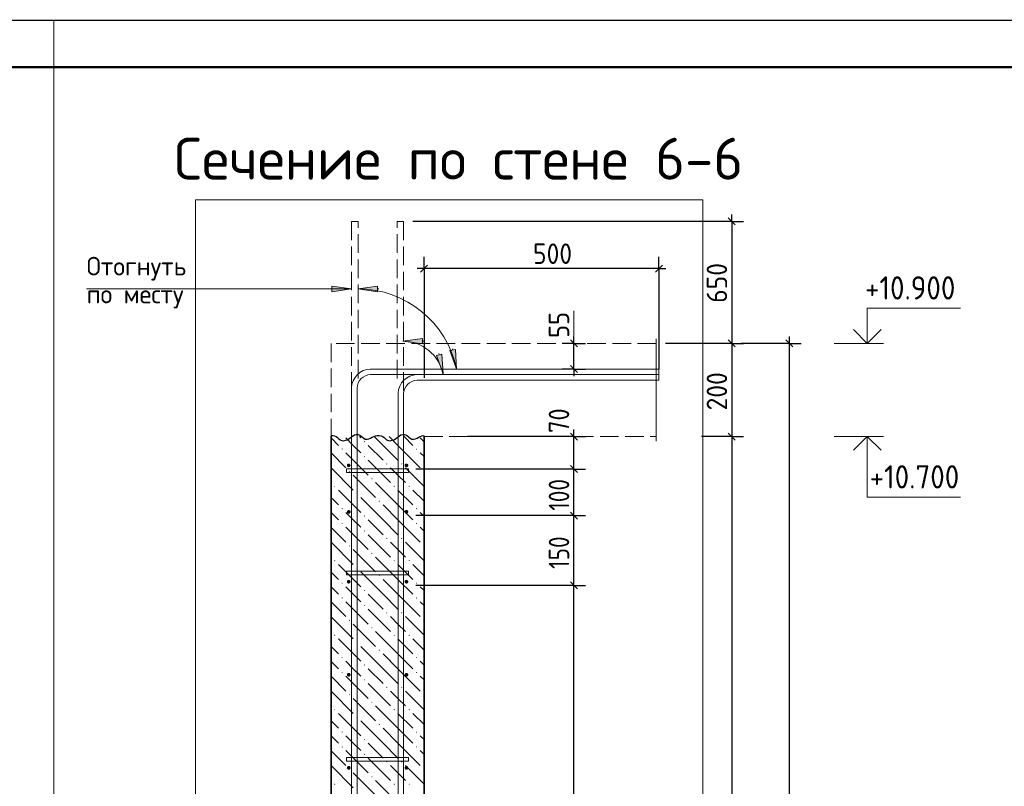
# Model space of a CAD drawing. Header units: millimetres. Extents: x 0 to 50400, y -12 to 35652.
# Tile 19 of 21: x 24662 to 37356, y 25768 to 35652. Entities that reach past the tile are written whole.
import ezdxf

# ---------------------------------------------------------------- set-up
doc = ezdxf.new("R2010")
doc.units = ezdxf.units.MM
doc.linetypes.add('______2', pattern=[324, 240, -84])
for name, color, linetype, lineweight in [('Standard', 7, 'Continuous', 25), ('ЖБ Перекрытие верхний уровень', 7, 'Continuous', 35), ('ЖБ Стена верхний уровень', 7, 'Continuous', 35), ('Заголовок чертежа', 7, 'Continuous', 25), ('Позиционная метка диаметр_ шаг', 7, 'Continuous', 13), ('Примечания', 7, 'Continuous', 13)]:
    doc.layers.add(name, color=color, linetype=linetype, lineweight=lineweight)
doc.layers.add('Размерная выноска', color=7, linetype='Continuous')
for name, color, linetype, true_color in [('Стена фоновая арматура У1', 7, '______2', 0xa0a0a0), ('Стена фоновая арматура Х1', 7, '______2', 0xa0a0a0), ('Стена фоновая затяжка С-обр.', 7, '______2', 0xa0a0a0)]:
    doc.layers.add(name, color=color, linetype=linetype, true_color=true_color)
doc.styles.add('ISOCPEUR', font='txt')

msp = doc.modelspace()

# ---------------------------------------------------------------- hatches: boundary and pattern name
at = {"layer": 'ЖБ Стена верхний уровень', "linetype": 'Continuous', "lineweight": 18, "transparency": 33554687}
for points in [[(29099, 30212), (29107, 30220), (29115, 30212), (29107, 30204)], [(28811, 30116), (28819, 30124), (28827, 30116), (28819, 30108)], [(29771, 30116), (29779, 30124), (29787, 30116), (29779, 30108)], [(29099, 30020), (29107, 30028), (29115, 30020), (29107, 30012)], [(28907, 29828), (28915, 29836), (28923, 29828), (28915, 29820)], [(29387, 29924), (29395, 29932), (29403, 29924), (29395, 29916)], [(29579, 29924), (29587, 29932), (29595, 29924), (29587, 29916)], [(29867, 29828), (29875, 29836), (29876, 29835), (29876, 29821), (29875, 29820)], [(29195, 29732), (29203, 29740), (29211, 29732), (29203, 29724)], [(28715, 29636), (28723, 29644), (28731, 29636), (28723, 29628)], [(29483, 29636), (29491, 29644), (29499, 29636), (29491, 29628)], [(29675, 29636), (29683, 29644), (29691, 29636), (29683, 29628)], [(29003, 29540), (29011, 29548), (29019, 29540), (29011, 29532)], [(29291, 29444), (29299, 29452), (29307, 29444), (29299, 29436)], [(28811, 29348), (28819, 29356), (28827, 29348), (28819, 29340)], [(29771, 29348), (29779, 29356), (29787, 29348), (29779, 29340)], [(29099, 29252), (29107, 29260), (29115, 29252), (29107, 29244)], [(28811, 29156), (28819, 29164), (28827, 29156), (28819, 29148)], [(29771, 29156), (29779, 29164), (29787, 29156), (29779, 29148)], [(29099, 29060), (29107, 29068), (29115, 29060), (29107, 29052)], [(29387, 28964), (29395, 28972), (29403, 28964), (29395, 28956)], [(29579, 28964), (29587, 28972), (29595, 28964), (29587, 28956)], [(28907, 28868), (28915, 28876), (28923, 28868), (28915, 28860)], [(29867, 28868), (29875, 28876), (29876, 28875), (29876, 28861), (29875, 28860)], [(29195, 28772), (29203, 28780), (29211, 28772), (29203, 28764)], [(28715, 28676), (28723, 28684), (28731, 28676), (28723, 28668)], [(29003, 28580), (29011, 28588), (29019, 28580), (29011, 28572)], [(29483, 28676), (29491, 28684), (29499, 28676), (29491, 28668)], [(29675, 28676), (29683, 28684), (29691, 28676), (29683, 28668)], [(29291, 28484), (29299, 28492), (29307, 28484), (29299, 28476)], [(28811, 28388), (28819, 28396), (28827, 28388), (28819, 28380)], [(29771, 28388), (29779, 28396), (29787, 28388), (29779, 28380)], [(28811, 28196), (28819, 28204), (28827, 28196), (28819, 28188)], [(29099, 28292), (29107, 28300), (29115, 28292), (29107, 28284)], [(29771, 28196), (29779, 28204), (29787, 28196), (29779, 28188)], [(29099, 28100), (29107, 28108), (29115, 28100), (29107, 28092)], [(29387, 28004), (29395, 28012), (29403, 28004), (29395, 27996)], [(29579, 28004), (29587, 28012), (29595, 28004), (29587, 27996)], [(28907, 27908), (28915, 27916), (28923, 27908), (28915, 27900)], [(29195, 27812), (29203, 27820), (29211, 27812), (29203, 27804)], [(29867, 27908), (29875, 27916), (29876, 27915), (29876, 27901), (29875, 27900)], [(28715, 27716), (28723, 27724), (28731, 27716), (28723, 27708)], [(29483, 27716), (29491, 27724), (29499, 27716), (29491, 27708)], [(29675, 27716), (29683, 27724), (29691, 27716), (29683, 27708)], [(29003, 27620), (29011, 27628), (29019, 27620), (29011, 27612)], [(28811, 27428), (28819, 27436), (28827, 27428), (28819, 27420)], [(29291, 27524), (29299, 27532), (29307, 27524), (29299, 27516)], [(29771, 27428), (29779, 27436), (29787, 27428), (29779, 27420)], [(29099, 27332), (29107, 27340), (29115, 27332), (29107, 27324)], [(28811, 27236), (28819, 27244), (28827, 27236), (28819, 27228)], [(29771, 27236), (29779, 27244), (29787, 27236), (29779, 27228)], [(29099, 27140), (29107, 27148), (29115, 27140), (29107, 27132)], [(29387, 27044), (29395, 27052), (29403, 27044), (29395, 27036)], [(29579, 27044), (29587, 27052), (29595, 27044), (29587, 27036)], [(28907, 26948), (28915, 26956), (28923, 26948), (28915, 26940)], [(29867, 26948), (29875, 26956), (29876, 26955), (29876, 26941), (29875, 26940)], [(29195, 26852), (29203, 26860), (29211, 26852), (29203, 26844)], [(28715, 26756), (28723, 26764), (28731, 26756), (28723, 26748)], [(29003, 26660), (29011, 26668), (29019, 26660), (29011, 26652)], [(29483, 26756), (29491, 26764), (29499, 26756), (29491, 26748)], [(29675, 26756), (29683, 26764), (29691, 26756), (29683, 26748)], [(29291, 26564), (29299, 26572), (29307, 26564), (29299, 26556)], [(28811, 26468), (28819, 26476), (28827, 26468), (28819, 26460)], [(29771, 26468), (29779, 26476), (29787, 26468), (29779, 26460)], [(28811, 26276), (28819, 26284), (28827, 26276), (28819, 26268)], [(29099, 26372), (29107, 26380), (29115, 26372), (29107, 26364)], [(29771, 26276), (29779, 26284), (29787, 26276), (29779, 26268)], [(29099, 26180), (29107, 26188), (29115, 26180), (29107, 26172)], [(29387, 26084), (29395, 26092), (29403, 26084), (29395, 26076)], [(29579, 26084), (29587, 26092), (29595, 26084), (29587, 26076)], [(28907, 25988), (28915, 25996), (28923, 25988), (28915, 25980)], [(29195, 25892), (29203, 25900), (29211, 25892), (29203, 25884)], [(29867, 25988), (29875, 25996), (29876, 25995), (29876, 25981), (29875, 25980)], [(28715, 25796), (28723, 25804), (28731, 25796), (28723, 25788)], [(29483, 25796), (29491, 25804), (29499, 25796), (29491, 25788)], [(29675, 25796), (29683, 25804), (29691, 25796), (29683, 25788)]]:
    msp.add_hatch(color=7, dxfattribs=at).paths.add_polyline_path(points, flags=16)
at = {"layer": 'Примечания', "linetype": 'Continuous', "lineweight": 13, "transparency": 33554687}
for points in [[(28688, 32145), (28940, 32181), (28688, 32217)], [(29276, 32217), (29024, 32181), (29276, 32145)], [(29853, 31543), (29601, 31507), (29853, 31471)]]:
    msp.add_hatch(color=7, dxfattribs=at).paths.add_polyline_path(points)
for points in [[(30279, 31399), (30295, 31145), (30209, 31385)], [(30105, 31338), (30120, 31084), (30034, 31324)]]:
    msp.add_hatch(color=7, dxfattribs=at).paths.add_polyline_path(points, flags=16)
at = {"layer": 'Стена фоновая арматура У1', "linetype": 'Continuous', "lineweight": 13, "transparency": 33554687}
for points in [[(28928, 29906), (28926, 29916), (28921, 29923), (28913, 29929), (28904, 29930), (28895, 29929), (28887, 29923), (28882, 29916), (28880, 29906), (28882, 29897), (28887, 29889), (28895, 29884), (28904, 29882), (28913, 29884), (28921, 29889), (28926, 29897)], [(29672, 29906), (29670, 29916), (29665, 29923), (29657, 29929), (29648, 29930), (29639, 29929), (29631, 29923), (29626, 29916), (29624, 29906), (29626, 29897), (29631, 29889), (29639, 29884), (29648, 29882), (29657, 29884), (29665, 29889), (29670, 29897)], [(28928, 29306), (28926, 29316), (28921, 29323), (28913, 29329), (28904, 29330), (28895, 29329), (28887, 29323), (28882, 29316), (28880, 29306), (28882, 29297), (28887, 29289), (28895, 29284), (28904, 29282), (28913, 29284), (28921, 29289), (28926, 29297)], [(29672, 29306), (29670, 29316), (29665, 29323), (29657, 29329), (29648, 29330), (29639, 29329), (29631, 29323), (29626, 29316), (29624, 29306), (29626, 29297), (29631, 29289), (29639, 29284), (29648, 29282), (29657, 29284), (29665, 29289), (29670, 29297)], [(28928, 28406), (28926, 28416), (28921, 28423), (28913, 28429), (28904, 28430), (28895, 28429), (28887, 28423), (28882, 28416), (28880, 28406), (28882, 28397), (28887, 28389), (28895, 28384), (28904, 28382), (28913, 28384), (28921, 28389), (28926, 28397)], [(29672, 28406), (29670, 28416), (29665, 28423), (29657, 28429), (29648, 28430), (29639, 28429), (29631, 28423), (29626, 28416), (29624, 28406), (29626, 28397), (29631, 28389), (29639, 28384), (29648, 28382), (29657, 28384), (29665, 28389), (29670, 28397)], [(28928, 27206), (28926, 27216), (28921, 27223), (28913, 27229), (28904, 27230), (28895, 27229), (28887, 27223), (28882, 27216), (28880, 27206), (28882, 27197), (28887, 27189), (28895, 27184), (28904, 27182), (28913, 27184), (28921, 27189), (28926, 27197)], [(29672, 27206), (29670, 27216), (29665, 27223), (29657, 27229), (29648, 27230), (29639, 27229), (29631, 27223), (29626, 27216), (29624, 27206), (29626, 27197), (29631, 27189), (29639, 27184), (29648, 27182), (29657, 27184), (29665, 27189), (29670, 27197)], [(28928, 26006), (28926, 26016), (28921, 26023), (28913, 26029), (28904, 26030), (28895, 26029), (28887, 26023), (28882, 26016), (28880, 26006), (28882, 25997), (28887, 25989), (28895, 25984), (28904, 25982), (28913, 25984), (28921, 25989), (28926, 25997)], [(29672, 26006), (29670, 26016), (29665, 26023), (29657, 26029), (29648, 26030), (29639, 26029), (29631, 26023), (29626, 26016), (29624, 26006), (29626, 25997), (29631, 25989), (29639, 25984), (29648, 25982), (29657, 25984), (29665, 25989), (29670, 25997)]]:
    msp.add_hatch(color=7, dxfattribs=at).paths.add_polyline_path(points)

# ---------------------------------------------------------------- linework, layer by layer
at = {"layer": 'Standard', "color": 7, "linetype": 'Continuous', "lineweight": -3, "transparency": 33554687}
for p, q in [((33843, 33051), (33843, 33141)), ((33843, 33051), (33693, 33051)), ((33843, 33051), (33993, 33051)), ((33843, 33051), (33843, 31478)), ((29876, 32443), (29876, 32593)), ((32904, 32443), (32904, 32593)), ((29876, 32443), (29786, 32443)), ((29876, 32443), (29876, 32293)), ((29876, 32443), (29876, 31035)), ((32904, 32443), (29876, 32443)), ((32904, 32443), (32904, 32293)), ((32904, 32443), (32904, 31148)), ((32904, 32443), (32994, 32443)), ((31807, 31478), (31807, 31568)), ((34585, 31478), (34585, 31568)), ((31807, 31478), (31657, 31478)), ((31807, 31478), (31957, 31478)), ((31807, 31478), (31807, 31478)), ((31807, 31148), (31807, 31478)), ((33843, 31478), (33693, 31478)), ((33843, 31478), (33993, 31478)), ((33843, 31478), (33843, 30278)), ((34585, 31478), (33963, 31478)), ((34585, 31478), (34435, 31478)), ((34585, 31478), (34735, 31478)), ((34585, 20198), (34585, 31478)), ((31807, 31148), (31657, 31148)), ((31807, 31148), (31957, 31148)), ((31807, 31148), (31807, 31148)), ((31807, 31148), (31807, 31058)), ((31807, 30278), (31807, 30368)), ((31807, 30278), (31657, 30278)), ((31807, 30278), (31957, 30278)), ((31807, 29858), (31807, 30278)), ((33843, 30278), (33693, 30278)), ((33843, 30278), (33993, 30278)), ((33843, 30278), (33843, 20198)), ((31807, 29858), (31657, 29858)), ((31807, 29858), (31957, 29858)), ((31807, 29258), (31807, 29858)), ((31807, 29258), (31657, 29258)), ((31807, 29258), (31957, 29258)), ((31807, 28358), (31807, 29258)), ((31807, 28358), (31657, 28358)), ((31807, 28358), (31957, 28358)), ((31807, 20198), (31807, 28358))]:
    msp.add_line(p, q, dxfattribs=at)
at = {"layer": 'Standard', "color": 7, "linetype": 'Continuous', "lineweight": 25, "transparency": 33554687}
for p, q in [((33798, 33096), (33888, 33006)), ((29921, 32488), (29831, 32398)), ((32949, 32488), (32859, 32398)), ((31852, 31433), (31762, 31523)), ((33798, 31523), (33888, 31433)), ((34630, 31433), (34540, 31523)), ((31852, 31103), (31762, 31193)), ((31852, 30233), (31762, 30323)), ((33798, 30323), (33888, 30233)), ((31852, 29813), (31762, 29903)), ((31852, 29213), (31762, 29303)), ((31852, 28313), (31762, 28403))]:
    msp.add_line(p, q, dxfattribs=at)
at = {"layer": 'Standard', "color": 7, "linetype": 'Continuous', "lineweight": 13, "transparency": 33554687}
for p, q in [((31807, 31478), (31807, 31898)), ((35163, 31478), (35799, 31478)), ((35163, 30278), (35799, 30278))]:
    msp.add_line(p, q, dxfattribs=at)
at = {"layer": 'Standard', "color": 7, "linetype": 'Continuous', "lineweight": 25, "transparency": 33554687}
msp.add_lwpolyline([(0, 0), (50400, 0), (50400, 35640), (0, 35640), (0, 0)], close=True, dxfattribs=at)
at = {"layer": 'Standard', "color": 7, "linetype": 'Continuous', "lineweight": 13, "transparency": 33554687}
for points in [[(25102, 35652), (25102, 20198), (39300, 20198), (39300, 35652)], [(35590, 31478), (35590, 31934), (36790, 31934)], [(35590, 30278), (35590, 29498), (36790, 29498)]]:
    msp.add_lwpolyline(points, dxfattribs=at)
at = {"layer": 'Standard', "color": 7, "linetype": 'Continuous', "lineweight": 50, "transparency": 33554687}
msp.add_lwpolyline([(2400, 35040), (49800, 35040), (49800, 600), (2400, 600), (2400, 35040)], close=True, dxfattribs=at)
at = {"layer": 'Standard', "color": 254, "linetype": 'Continuous', "lineweight": 13, "true_color": 0xc4c4ff, "transparency": 33554687}
msp.add_lwpolyline([(33468, 20198), (33468, 33331), (26928, 33331), (26928, 20198)], dxfattribs=at)
at = {"layer": 'Standard', "color": 7, "linetype": 'Continuous', "lineweight": -3, "transparency": 33554687}
for points in [[(33843, 33051), (31247, 33051), (31247, 33051), (29732, 33051)], [(33843, 31478), (33822, 31478), (33822, 31478), (33822, 31478), (33822, 31478), (33822, 31478), (33822, 31478), (33822, 31478), (33822, 31478), (33822, 31478), (33822, 31478), (32988, 31478)], [(31807, 30278), (31786, 30278), (31786, 30278), (30434, 30278)], [(33843, 30278), (33822, 30278), (33822, 30278), (33822, 30278), (33822, 30278), (33822, 30278), (33822, 30278), (33822, 30278), (33822, 30278), (33452, 30278)], [(31807, 29858), (31786, 29858), (31786, 29858), (29768, 29858)], [(31807, 29258), (31786, 29258), (31786, 29258), (31786, 29258), (31786, 29258), (29768, 29258)], [(31807, 28358), (31786, 28358), (31786, 28358), (31786, 28358), (31786, 28358), (31786, 28358), (31786, 28358), (29768, 28358)]]:
    msp.add_lwpolyline(points, dxfattribs=at)
at = {"layer": 'Standard', "color": 7, "linetype": 'Continuous', "lineweight": 35, "transparency": 33554687}
for points in [[(35411, 31657), (35590, 31478), (35768, 31657)], [(35411, 30100), (35590, 30278), (35768, 30100)]]:
    msp.add_lwpolyline(points, dxfattribs=at)
at = {"layer": 'ЖБ Перекрытие верхний уровень', "color": 7, "linetype": '______2', "lineweight": 18, "transparency": 33554687}
for p, q in [((28676, 31478), (28676, 30278)), ((32868, 31478), (28676, 31478)), ((29876, 30278), (32868, 30278))]:
    msp.add_line(p, q, dxfattribs=at)
at = {"layer": 'ЖБ Стена верхний уровень', "color": 7, "linetype": 'Continuous', "lineweight": 35, "transparency": 33554687}
for p, q in [((28676, 30278), (28676, 20198)), ((29876, 20198), (29876, 30278))]:
    msp.add_line(p, q, dxfattribs=at)
at = {"layer": 'ЖБ Стена верхний уровень', "color": 9, "linetype": 'Continuous', "lineweight": 18, "true_color": 0xc7c7c7, "transparency": 33554687}
for p, q in [((28676, 30259), (28771, 30164)), ((28963, 30164), (28867, 30260)), ((29041, 30278), (29059, 30260)), ((29347, 30164), (29233, 30278)), ((29425, 30278), (29539, 30164)), ((29617, 30278), (29731, 30164)), ((29876, 30211), (29827, 30260)), ((29059, 30068), (28963, 30164)), ((29155, 30164), (29347, 29972)), ((29347, 30164), (29539, 29972)), ((29539, 30164), (29827, 29876)), ((28676, 30067), (28867, 29876)), ((28867, 30068), (29155, 29780)), ((29155, 29972), (29443, 29684)), ((29827, 30068), (29876, 30019)), ((28676, 29875), (28963, 29588)), ((29539, 29780), (29443, 29876)), ((29635, 29876), (29876, 29635)), ((28963, 29780), (29251, 29492)), ((29635, 29684), (29539, 29780)), ((28771, 29588), (29059, 29300)), ((29539, 29396), (29251, 29684)), ((29539, 29588), (29731, 29396)), ((29731, 29588), (29876, 29443)), ((28676, 29491), (28771, 29396)), ((29347, 29204), (29059, 29492)), ((29347, 29396), (29539, 29204)), ((29539, 29396), (29731, 29204)), ((28676, 29299), (28771, 29204)), ((28963, 29204), (28867, 29300)), ((29059, 29108), (28963, 29204)), ((29155, 29204), (29347, 29012)), ((29347, 29204), (29539, 29012)), ((29539, 29204), (29827, 28916)), ((29876, 29251), (29827, 29300)), ((28676, 29107), (28867, 28916)), ((28867, 29108), (29155, 28820)), ((29827, 29108), (29876, 29059)), ((29155, 29012), (29443, 28724)), ((28676, 28915), (28963, 28628)), ((28963, 28820), (29251, 28532)), ((29539, 28820), (29443, 28916)), ((29635, 28724), (29539, 28820)), ((29635, 28916), (29876, 28675)), ((29539, 28436), (29251, 28724)), ((28771, 28628), (29059, 28340)), ((29539, 28628), (29731, 28436)), ((29731, 28628), (29876, 28483)), ((28676, 28531), (28771, 28436)), ((29347, 28244), (29059, 28532)), ((29347, 28436), (29539, 28244)), ((29539, 28436), (29731, 28244)), ((28676, 28339), (28771, 28244)), ((28963, 28244), (28867, 28340)), ((29876, 28291), (29827, 28340)), ((29059, 28148), (28963, 28244)), ((29155, 28244), (29347, 28052)), ((29347, 28244), (29539, 28052)), ((29539, 28244), (29827, 27956)), ((28676, 28147), (28867, 27956)), ((28867, 28148), (29155, 27860)), ((29827, 28148), (29876, 28099)), ((28676, 27955), (28963, 27668)), ((29155, 28052), (29443, 27764)), ((29539, 27860), (29443, 27956)), ((29635, 27956), (29876, 27715)), ((28963, 27860), (29251, 27572)), ((29635, 27764), (29539, 27860)), ((29539, 27476), (29251, 27764)), ((28676, 27571), (28771, 27476)), ((28771, 27668), (29059, 27380)), ((29347, 27284), (29059, 27572)), ((29539, 27668), (29731, 27476)), ((29731, 27668), (29876, 27523)), ((29347, 27476), (29539, 27284)), ((29539, 27476), (29731, 27284)), ((28676, 27379), (28771, 27284)), ((28963, 27284), (28867, 27380)), ((29876, 27331), (29827, 27380)), ((28676, 27187), (28867, 26996)), ((28867, 27188), (29155, 26900)), ((29059, 27188), (28963, 27284)), ((29155, 27284), (29347, 27092)), ((29347, 27284), (29539, 27092)), ((29539, 27284), (29827, 26996)), ((29827, 27188), (29876, 27139)), ((29155, 27092), (29443, 26804)), ((28676, 26995), (28963, 26708)), ((29539, 26900), (29443, 26996)), ((29635, 26996), (29876, 26755)), ((28963, 26900), (29251, 26612)), ((29539, 26516), (29251, 26804)), ((29635, 26804), (29539, 26900)), ((28771, 26708), (29059, 26420)), ((29539, 26708), (29731, 26516)), ((29731, 26708), (29876, 26563)), ((28676, 26611), (28771, 26516)), ((29347, 26324), (29059, 26612)), ((28676, 26419), (28771, 26324)), ((28963, 26324), (28867, 26420)), ((29347, 26516), (29539, 26324)), ((29539, 26516), (29731, 26324)), ((29876, 26371), (29827, 26420)), ((29059, 26228), (28963, 26324)), ((29155, 26324), (29347, 26132)), ((29347, 26324), (29539, 26132)), ((29539, 26324), (29827, 26036)), ((28676, 26227), (28867, 26036)), ((28867, 26228), (29155, 25940)), ((29827, 26228), (29876, 26179)), ((28676, 26035), (28963, 25748)), ((29155, 26132), (29443, 25844)), ((29539, 25940), (29443, 26036)), ((29635, 26036), (29876, 25795)), ((28963, 25940), (29251, 25652)), ((29635, 25844), (29539, 25940)), ((29539, 25556), (29251, 25844))]:
    msp.add_line(p, q, dxfattribs=at)
at = {"layer": 'Примечания', "color": 7, "linetype": '______2', "lineweight": 13, "transparency": 33554687}
for p, q in [((29024, 33051), (28940, 33051)), ((28940, 33051), (28940, 30831)), ((29024, 31025), (29024, 33051)), ((29528, 31025), (29528, 33051)), ((29528, 33051), (29612, 33051)), ((29612, 33051), (29612, 30831))]:
    msp.add_line(p, q, dxfattribs=at)
at = {"layer": 'Примечания', "color": 7, "linetype": 'Continuous', "lineweight": 13, "transparency": 33554687}
for p, q in [((25525, 32181), (28940, 32181)), ((28688, 32181), (28670, 32181)), ((28940, 32181), (28688, 32217)), ((28688, 32217), (28688, 32145)), ((28688, 32145), (28940, 32181)), ((28940, 32181), (28940, 32181)), ((28940, 32181), (28940, 32181)), ((28940, 32181), (28940, 32181)), ((29276, 32217), (29024, 32181)), ((29024, 32181), (29024, 32181)), ((29024, 32181), (29024, 32181)), ((29024, 32181), (29024, 32181)), ((29024, 32181), (29276, 32145)), ((29276, 32145), (29276, 32217)), ((29276, 32181), (29294, 32181)), ((29853, 31543), (29601, 31507)), ((29601, 31507), (29601, 31507)), ((29601, 31507), (29601, 31507)), ((29601, 31507), (29601, 31507)), ((29601, 31507), (29853, 31471)), ((29853, 31471), (29853, 31543)), ((29853, 31507), (29871, 31507)), ((30209, 31385), (30279, 31399)), ((30295, 31145), (30209, 31385)), ((30244, 31392), (30240, 31409)), ((30279, 31399), (30295, 31145)), ((30034, 31324), (30105, 31338)), ((30120, 31084), (30034, 31324)), ((30069, 31331), (30066, 31349)), ((30105, 31338), (30120, 31084)), ((30295, 31145), (30295, 31145)), ((30295, 31145), (30295, 31145)), ((30295, 31145), (30295, 31145)), ((30120, 31084), (30120, 31084)), ((30120, 31084), (30120, 31084)), ((30120, 31084), (30120, 31084))]:
    msp.add_line(p, q, dxfattribs=at)
at = {"layer": 'Примечания', "color": 7, "linetype": 'Continuous', "lineweight": 25, "transparency": 33554687}
msp.add_line((29876, 30289), (29876, 30289), dxfattribs=at)
for points in [[(28676, 30289), (28698, 30289), (28722, 30286), (28744, 30278), (28761, 30265), (28776, 30249), (28793, 30236), (28816, 30228), (28839, 30224), (28862, 30229), (28884, 30237), (28905, 30247), (28923, 30260), (28940, 30274), (28957, 30287), (28977, 30298), (29000, 30304), (29024, 30303), (29047, 30297), (29065, 30284), (29080, 30269), (29097, 30255), (29117, 30245), (29141, 30243), (29165, 30248), (29186, 30257), (29206, 30268), (29227, 30278), (29248, 30287), (29271, 30292), (29276, 30292)], [(29276, 30289), (29298, 30289), (29322, 30286), (29344, 30278), (29361, 30265), (29376, 30249), (29393, 30236), (29416, 30228), (29439, 30224), (29462, 30229), (29484, 30237), (29505, 30247), (29523, 30260), (29540, 30274), (29557, 30287), (29577, 30298), (29600, 30304), (29624, 30303), (29647, 30297), (29665, 30284), (29680, 30269), (29697, 30255), (29717, 30245), (29741, 30243), (29765, 30248), (29786, 30257), (29806, 30268), (29827, 30278), (29848, 30287), (29871, 30292), (29876, 30292)]]:
    msp.add_lwpolyline(points, dxfattribs=at)
at = {"layer": 'Примечания', "color": 7, "linetype": 'Continuous', "lineweight": 13, "transparency": 33554687}
for centre, radius in [((29024, 30884), 1297), ((29601, 30978), 529)]:
    msp.add_arc(centre, radius, 11.603, 90, dxfattribs=at)
at = {"layer": 'Размерная выноска', "color": 7, "linetype": 'Continuous', "lineweight": 13, "transparency": 33554687}
msp.add_line((32868, 30218), (32868, 31538), dxfattribs=at)
at = {"layer": 'Стена фоновая арматура Х1', "color": 7, "linetype": 'Continuous', "lineweight": 18, "transparency": 33554687}
for points in [[(28940, 20198), (28940, 30908), (28946, 30952), (28961, 30998), (28985, 31040), (29014, 31075), (29048, 31104), (29090, 31127), (29136, 31142), (29180, 31148), (32904, 31148), (32904, 31076), (29185, 31076), (29152, 31072), (29119, 31061), (29089, 31044), (29065, 31024), (29044, 30999), (29027, 30969), (29016, 30936), (29012, 30903), (29012, 20198)], [(29540, 20198), (29540, 30836), (29546, 30880), (29561, 30926), (29585, 30968), (29614, 31003), (29648, 31032), (29690, 31055), (29736, 31070), (29780, 31076), (32904, 31076), (32904, 31004), (29785, 31004), (29752, 31000), (29719, 30989), (29689, 30972), (29665, 30952), (29644, 30927), (29627, 30897), (29616, 30864), (29612, 30831), (29612, 20198)]]:
    msp.add_lwpolyline(points, dxfattribs=at)
at = {"layer": 'Стена фоновая затяжка С-обр.', "color": 98, "linetype": 'Continuous', "lineweight": 13, "true_color": 0x005000, "transparency": 33554687}
for points in [[(28877, 29861), (29675, 29861), (29675, 29813), (28877, 29813), (28877, 29861)], [(28877, 28541), (29675, 28541), (29675, 28493), (28877, 28493), (28877, 28541)], [(28877, 26141), (29675, 26141), (29675, 26093), (28877, 26093), (28877, 26141)]]:
    msp.add_lwpolyline(points, dxfattribs=at)

# ---------------------------------------------------------------- texts
at = {"layer": 'Standard', "color": 7, "linetype": 'Continuous', "lineweight": 25, "transparency": 33554687, "attachment_point": 7, "style": 'ISOCPEUR'}
for s, insert, char_height, width in [('\\W0.91;500', (31280, 32503), 264, 674.38), ('\\W0.91;+10.900', (35560, 32044), 300, 1426.18), ('\\W0.91;+10.700', (35620, 29608), 300, 1426.2)]:
    msp.add_mtext(s, dxfattribs=dict(at, insert=insert, char_height=char_height, width=width))
at = {"layer": 'Standard', "color": 7, "linetype": 'Continuous', "lineweight": 25, "transparency": 33554687, "char_height": 264, "attachment_point": 7, "rotation": 90, "style": 'ISOCPEUR'}
for s, insert, width in [('\\W0.91;650', (33783, 32001), 674.39), ('\\W0.87;55', (31747, 31549), 484.71), ('\\W0.91;200', (33783, 30614), 674.39), ('\\W0.87;70', (31747, 30323), 484.72), ('\\W0.83;100', (31747, 29321), 610.29), ('\\W0.83;150', (31747, 28571), 610.29)]:
    msp.add_mtext(s, dxfattribs=dict(at, insert=insert, width=width))
at = {"layer": 'Заголовок чертежа', "color": 7, "linetype": 'Continuous', "lineweight": 50, "transparency": 33554687, "insert": (26654, 33590), "char_height": 540, "width": 7713.79, "attachment_point": 7, "style": 'ISOCPEUR'}
msp.add_mtext('\\W0.99;Сечение по стене 6-6', dxfattribs=at)
at = {"layer": 'Позиционная метка диаметр_ шаг', "color": 7, "linetype": 'Continuous', "lineweight": 18, "transparency": 33554687, "char_height": 240, "attachment_point": 7, "style": 'ISOCPEUR'}
for s, insert, width in [('\\W0.97;Отогнуть', (25525, 32289), 1579.28), ('\\W0.97;по месту', (25525, 31929), 1483.31)]:
    msp.add_mtext(s, dxfattribs=dict(at, insert=insert, width=width))

doc.saveas('drawing.dxf')
